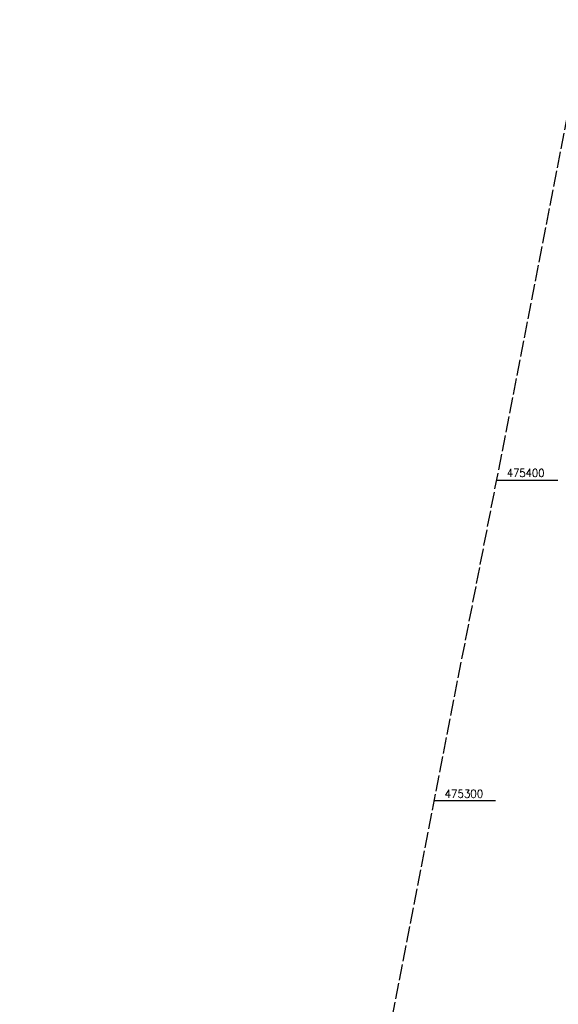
# Model space of a CAD drawing. Extents: x 510563 to 513920, y 467229 to 478797.
# Tile 56 of 67: x 511826 to 511994, y 475237 to 475544. Entities that reach past the tile are written whole.
import ezdxf

# ---------------------------------------------------------------- set-up
doc = ezdxf.new("R2010")
doc.units = 0
doc.header["$LTSCALE"] = 10
doc.header["$MEASUREMENT"] = 0
doc.linetypes.add('LT00', pattern=[0])
doc.linetypes.add('LT14', pattern=[0.6, 0.5, -0.1])
doc.layers.add('-BLATT_90-RAND', color=7, linetype='LT14', plot=False)
doc.layers.add('V90_RASTER', color=250, linetype='LT00')
doc.styles.get("Standard").update_dxf_attribs({"font": 'romans.shx'})

msp = doc.modelspace()

# ---------------------------------------------------------------- linework, layer by layer
at = {"layer": '-BLATT_90-RAND'}
msp.add_lwpolyline([(512002.38, 475543.56), (511825.98, 474635.53), (512107.72, 474580.8), (512284.11, 475488.83), (512002.38, 475543.56)], dxfattribs=at)
at = {"layer": 'V90_RASTER'}
for p, q in [((511974.49, 475400), (511993.67, 475400)), ((511974.24, 475300), (511955.06, 475300))]:
    msp.add_line(p, q, dxfattribs=at)

# ---------------------------------------------------------------- texts
for s, width, p in [(' 475400', 0.915, (511976.17, 475401)), (' 475300', 0.938, (511956.74, 475301))]:
    msp.add_text(s, height=2.5, rotation=359.9989, dxfattribs=dict(at, width=width)).set_placement(p)

doc.saveas('drawing.dxf')
